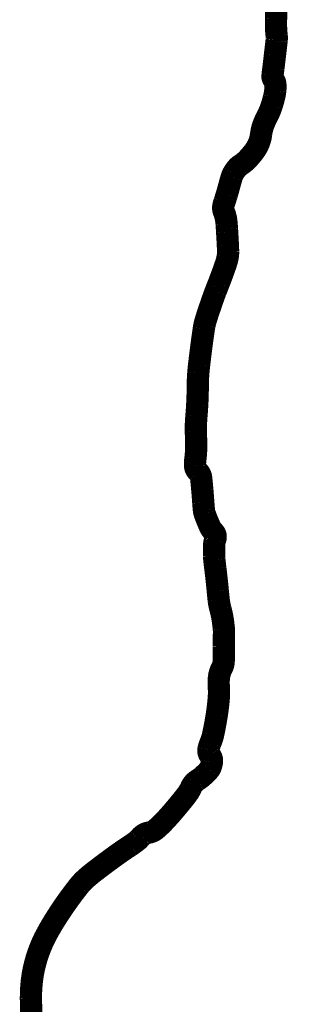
# Model space of a CAD drawing. Extents: x 0 to 8.5, y -11 to 0.
# Tile 141 of 144: x 7.6708 to 7.756, y -9.3004 to -8.9946. Entities that reach past the tile are written whole.
import ezdxf

# ---------------------------------------------------------------- set-up
doc = ezdxf.new("R2010")
doc.units = 0
doc.header["$MEASUREMENT"] = 0
doc.layers.add('BELMONT-BORDER', color=5, linetype='CONTINUOUS')

msp = doc.modelspace()

# ---------------------------------------------------------------- linework, layer by layer
at = {"layer": 'BELMONT-BORDER', "color": 7, "const_width": 0.00691}
msp.add_lwpolyline([(7.67456, -9.30643, -0.015708), (7.67424, -9.29854, -0.031479), (7.67455, -9.29291, -0.034275), (7.67551, -9.28782, -0.030227), (7.67709, -9.28296, -0.030822), (7.67921, -9.27842, -0.013653), (7.68142, -9.27462, -0.0113), (7.68431, -9.27016, -0.018226), (7.68912, -9.26363, -0.044745), (7.6914, -9.26123, -0.016582), (7.69399, -9.2591, -0.006726), (7.70061, -9.25416, -0.012642), (7.70527, -9.25097, 0.026773), (7.70742, -9.24939, 0.056474), (7.70793, -9.24887, -0.039177), (7.70865, -9.24809, -0.150164), (7.71077, -9.24705, 0.138713), (7.71309, -9.24598, 0.024337), (7.71539, -9.24381, 0.015887), (7.71863, -9.24021, 0.004972), (7.72135, -9.23693, 0.009204), (7.72277, -9.23511, 0.060016), (7.72398, -9.23302, -0.08562), (7.72491, -9.23159, -0.066961), (7.72595, -9.23074, 0.042669), (7.72763, -9.22948, 0.016435), (7.72883, -9.22834, 0.022735), (7.72963, -9.22745, 0.087723), (7.73007, -9.22666, 0.048764), (7.73045, -9.2251, 0.212054), (7.7299, -9.22312, -0.219963), (7.72938, -9.2212, -0.060601), (7.73001, -9.21914, 0.050495), (7.7308, -9.21668, 0.014654), (7.73195, -9.21053, 0.017513), (7.73257, -9.20533, 0.040704), (7.73258, -9.20171, -0.049596), (7.73264, -9.19873, -0.095824), (7.73353, -9.19596, 0.123104), (7.73411, -9.19376, 0.003746), (7.73412, -9.19168, -0.003374), (7.73412, -9.18937, -0.002371), (7.73417, -9.18603, 0.005253), (7.73419, -9.18453, 0.025645), (7.73414, -9.18365, 0.009099), (7.73384, -9.18118, 0.032349), (7.73312, -9.1777, -0.038866), (7.73255, -9.17479, -0.005633), (7.73227, -9.17202, 0.004278), (7.7319, -9.16837, 0.003884), (7.73152, -9.1651, -0.004622), (7.7312, -9.16235, -0.022474), (7.73112, -9.16113, -0.008176), (7.73113, -9.15778, -0.086091), (7.73146, -9.15605, 0.125731), (7.73159, -9.15484, 0.162565), (7.73104, -9.15374, -0.089351), (7.72979, -9.15193, -0.020283), (7.72826, -9.14817, -0.061517), (7.72796, -9.14686, -0.009183), (7.72776, -9.14455, 0.005713), (7.72748, -9.14084, 0.002097), (7.72726, -9.13843, 0.003018), (7.72709, -9.13677, 0.196239), (7.72608, -9.1349, -0.213414), (7.72521, -9.13314, -0.045892), (7.72532, -9.13086, 0.034221), (7.72554, -9.1278, 0.009733), (7.72546, -9.1225, -0.020769), (7.72548, -9.12002, -0.00839), (7.72564, -9.11756, 0.00644), (7.72587, -9.11436, 0.013169), (7.72605, -9.10836, -0.019115), (7.72622, -9.10423, -0.008961), (7.72646, -9.10184, -0.00333), (7.72725, -9.09541, -0.004058), (7.72792, -9.09059, -0.016391), (7.72814, -9.0894, -0.019794), (7.72849, -9.08803, -0.009075), (7.72942, -9.08511, -0.003026), (7.73089, -9.08085, -0.006949), (7.73157, -9.07901, -0.002766), (7.73207, -9.07772, 0.000844), (7.73258, -9.07643, 0.005211), (7.73387, -9.07301, 0.006616), (7.73482, -9.07029, 0.037068), (7.73534, -9.06824, 0.048072), (7.73547, -9.06662, 0.007704), (7.7354, -9.0647, 0.003539), (7.73517, -9.06051, 0.000724), (7.73511, -9.05951, 0.000448), (7.735, -9.05789, 0.078307), (7.73416, -9.05416, -0.158146), (7.73403, -9.05223, -0.01793), (7.73434, -9.05116, 0.008544), (7.73504, -9.04893, 0.006412), (7.73599, -9.04554, -0.010214), (7.7366, -9.04342, -0.055155), (7.73709, -9.04228, -0.038278), (7.7381, -9.0408, -0.084483), (7.73936, -9.03968, 0.057731), (7.74128, -9.03814, 0.034881), (7.74353, -9.03552, 0.049899), (7.74478, -9.03345, 0.081597), (7.7457, -9.03025, -0.072183), (7.74666, -9.02663, -0.01907), (7.74778, -9.02426, 0.02749), (7.74853, -9.02261, 0.017489), (7.74907, -9.02107, 0.011891), (7.74972, -9.01877, 0.037694), (7.75012, -9.01659, 0.042798), (7.75015, -9.01465, 0.147885), (7.74958, -9.01316, -0.194316), (7.74925, -9.01198, -0.002644), (7.74953, -9.00967, 0.001533), (7.75, -9.00569, 0.000167), (7.75053, -9.00116, 0.002446), (7.75056, -9.00085, 0.058399), (7.75055, -8.99947, -0.028804), (7.75035, -8.99669, -0.008123), (7.75036, -8.99415, 0.009336), (7.75037, -8.99162, 0.009851), (7.75033, -8.9903, 0.005039)], format="xyb", dxfattribs=at)

doc.saveas('drawing.dxf')
